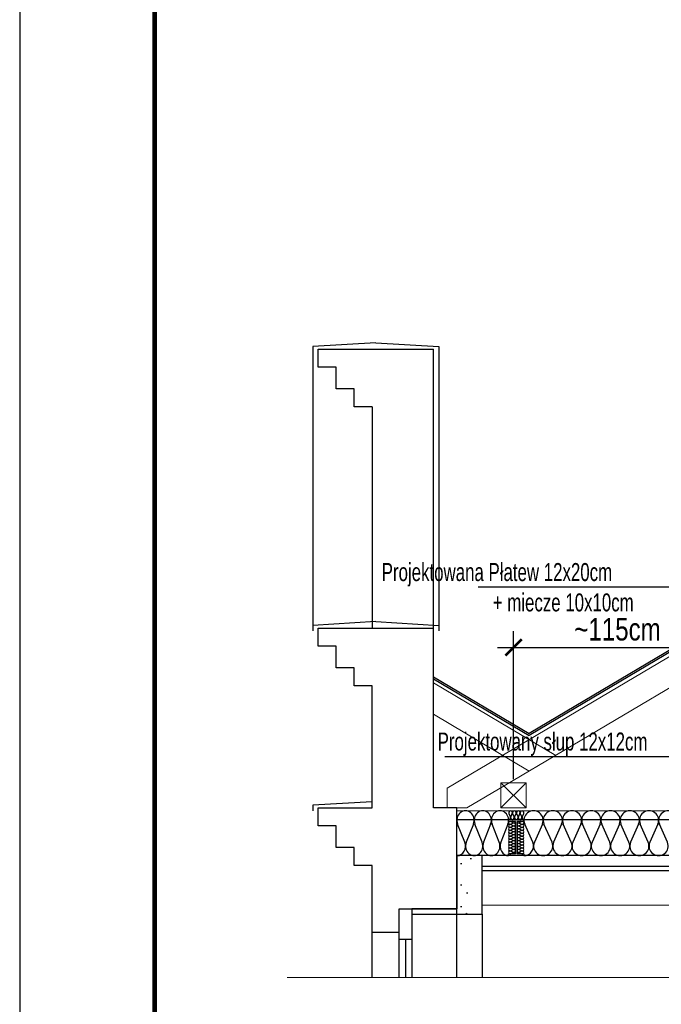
# Model space of a CAD drawing. Header units: millimetres. Extents: x -39 to 2061, y 142 to 1627.
# Tile 1 of 9: x -39 to 317, y 725 to 1273. Entities that reach past the tile are written whole.
import ezdxf

# ---------------------------------------------------------------- set-up
doc = ezdxf.new("R2010")
doc.units = ezdxf.units.MM
for name, color, linetype in [('__opis mały', 1, 'Continuous'), ('__opis pomocnicze', 9, 'Continuous'), ('__ramka i opis', 7, 'Continuous'), ('__SZRAF', 8, 'Continuous'), ('_STAL śruby', 8, 'Continuous'), ('_STROP opis', 4, 'Continuous')]:
    doc.layers.add(name, color=color, linetype=linetype)
doc.layers.add('INWENT STROPY_Nr_Pióra__2', color=7, linetype='Continuous', lineweight=13, true_color=0x7f7f7f)
doc.layers.add('Inwentaryzacja Konst._Nr_Pióra__3', color=7, linetype='Continuous', lineweight=20, true_color=0xff6600)
doc.styles.add('BIKTS', font='bikromsw.shx', dxfattribs={"width": 0.7})
doc.styles.add('BIKWYM', font='BIKROMSW.SHX', dxfattribs={"width": 0.8})
doc.dimstyles.new('_1-50', dxfattribs={"dimscale": 0.5, "dimtxt": 25, "dimasz": 18, "dimexe": 18, "dimexo": 18, "dimgap": 0, "dimtad": 0, "dimdec": 1, "dimrnd": 1, "dimzin": 9, "dimdsep": 46, "dimtxsty": 'BIKWYM', "dimblk1": 'ARCHTICK', "dimblk2": 'ARCHTICK', "dimsah": 1, "dimcen": 0, "dimdle": 18, "dimclrd": 1, "dimclre": 1, "dimclrt": 7, "dimadec": 0, "dimazin": 0, "dimtfac": 0.033333, "dimtdec": 1, "dimtmove": 0, "dimatfit": 3, "dimldrblk": 'ARCHTICK', "dimfxl": 1, "dimtvp": 0.8, "dimtolj": 1, "dimarcsym": 0})
pattern_1 = [(0, (19484.1, 53.426), (0, 62.35383), [6, -30]), (0, (19502.1, 84.603), (0, 62.35383), [6, -30]), (60, (19484.1, 53.426), (-54, 31.17692), [6, -30]), (60, (19520.1, 53.426), (-54, 31.17692), [6, -30]), (120, (19490.1, 53.426), (54, 31.17692), [6, -30]), (120, (19526.1, 53.426), (54, 31.17692), [6, -30]), (0, (19484.097, 59.426), (0, 12.0000005), [0, -12.0000005, 0, -18.000001]), (45, (19490.097, 59.426), (-8.485282, 8.485282), [0, -9, 0, -15.0000006])]

# ---------------------------------------------------------------- blocks, each defined once
blk = doc.blocks.new('_ARCHTICK')
at = {"color": 0, "linetype": 'ByBlock', "const_width": 0.15}
blk.add_lwpolyline([(-0.5, -0.5), (0.5, 0.5)], dxfattribs=at)
blk = doc.blocks.new('*D15')
at = {"layer": '_STAL śruby', "color": 1, "lineweight": -2, "transparency": 16777216}
for p, q in [((235.24, 850.24), (235.24, 932.52)), ((350.74, 918.93), (350.74, 932.52)), ((226.24, 923.52), (359.74, 923.52))]:
    blk.add_line(p, q, dxfattribs=at)
at = {"layer": 'DEFPOINTS', "color": 0, "transparency": 16777216}
for p in [(350.74, 923.52), (350.74, 909.93), (235.24, 841.24)]:
    blk.add_point(p, dxfattribs=at)
at = {"layer": '_STAL śruby', "color": 1, "lineweight": -2, "transparency": 16777216, "xscale": 9, "yscale": 9, "zscale": 9, "rotation": 180}
blk.add_blockref('_ARCHTICK', (235.24, 923.52), dxfattribs=at)
at = {"layer": '_STAL śruby', "color": 1, "lineweight": -2, "transparency": 16777216, "xscale": 9, "yscale": 9, "zscale": 9}
blk.add_blockref('_ARCHTICK', (350.74, 923.52), dxfattribs=at)
at = {"layer": '_STAL śruby', "color": 7, "transparency": 16777216, "insert": (292.99, 933.52), "char_height": 12.5, "attachment_point": 5, "style": 'BIKWYM'}
blk.add_mtext('\\A1;~115cm', dxfattribs=at)

msp = doc.modelspace()

# ---------------------------------------------------------------- hatches: boundary and pattern name
at = {"layer": '__SZRAF', "linetype": 'Continuous'}
h = msp.add_hatch(dxfattribs=at)
h.set_pattern_fill('STRUCTURAL_CONCRETE', color=256, scale=0.1, style=0, pattern_type=2)
h.set_pattern_definition(pattern_1)
h.paths.add_polyline_path([(217.74, 775.24), (217.74, 807.74), (203.74, 807.74), (203.74, 778.24)], flags=0)
h = msp.add_hatch(dxfattribs=at)
h.set_pattern_fill('STRUCTURAL_CONCRETE', color=256, scale=0.1, style=0, pattern_type=2)
h.set_pattern_definition(pattern_1)
h.paths.add_polyline_path([(178.74, 775.24), (217.74, 775.24), (203.74, 778.24), (178.74, 778.24)], flags=0)

# ---------------------------------------------------------------- linework, layer by layer
at = {"layer": '__opis pomocnicze'}
for p, q in [((215.48, 957.13), (326.94, 957.13)), ((197.03, 862.91), (344.74, 862.91))]:
    msp.add_line(p, q, dxfattribs=at)
at = {"layer": '__ramka i opis'}
msp.add_lwpolyline([(-39.14, 141.5), (2060.86, 141.5), (2060.86, 1626.5), (-39.14, 1626.5)], close=True, dxfattribs=at)
at = {"layer": '__ramka i opis', "const_width": 2.5}
msp.add_lwpolyline([(35.86, 171.6), (2023.86, 171.6), (2023.86, 1589.1), (35.86, 1589.1)], close=True, dxfattribs=at)
at = {"layer": '__SZRAF', "linetype": 'Continuous'}
for p, q in [((897.74, 1263.49), (243.93, 875.69)), ((897.74, 1262.33), (243.93, 874.53)), ((158.74, 1092.87), (123.74, 1090.74)), ((123.74, 1090.74), (123.74, 935.74)), ((158.74, 1092.87), (193.74, 1090.74)), ((193.74, 1090.74), (193.74, 935.74)), ((126.74, 1079.24), (126.74, 1089.24)), ((126.74, 1089.24), (190.74, 1089.24)), ((190.74, 934.24), (190.74, 1089.24)), ((136.74, 1079.24), (126.74, 1079.24)), ((136.74, 1067.24), (136.74, 1079.24)), ((146.74, 1067.24), (136.74, 1067.24)), ((146.74, 1057.24), (146.74, 1067.24)), ((156.74, 1057.24), (146.74, 1057.24)), ((156.74, 1057.24), (156.74, 934.24)), ((158.74, 937.87), (123.74, 935.74)), ((158.74, 937.87), (193.74, 935.74)), ((123.74, 935.74), (123.74, 932.74)), ((126.74, 924.24), (126.74, 934.24)), ((126.74, 934.24), (190.74, 934.24)), ((190.74, 834.24), (190.74, 934.24)), ((193.74, 935.74), (193.74, 932.74)), ((136.74, 924.24), (126.74, 924.24)), ((136.74, 912.24), (136.74, 924.24)), ((146.74, 912.24), (136.74, 912.24)), ((146.74, 902.24), (146.74, 912.24)), ((190.74, 907.24), (243.93, 875.69)), ((190.74, 906.08), (243.93, 874.53)), ((156.74, 902.24), (146.74, 902.24)), ((156.74, 834.24), (156.74, 902.24)), ((156.74, 837.74), (123.74, 835.74)), ((123.74, 835.74), (123.74, 832.74)), ((126.74, 824.24), (126.74, 834.24)), ((126.74, 834.24), (156.74, 834.24)), ((203.74, 834.24), (190.74, 834.24)), ((203.74, 778.24), (203.74, 834.24)), ((232.49, 826.74), (232.49, 827.74)), ((232.58, 831.25), (233.46, 829.23)), ((233.63, 826.68), (235.19, 826)), ((233.64, 829.23), (234.52, 831.25)), ((234.7, 831.25), (235.59, 829.23)), ((235.76, 829.23), (236.65, 831.25)), ((236.83, 831.25), (237.71, 829.23)), ((237.89, 829.23), (238.77, 831.25)), ((239.84, 826.68), (238.28, 826)), ((238.95, 831.25), (239.84, 829.23)), ((240.01, 829.23), (240.9, 831.25)), ((136.74, 824.24), (126.74, 824.24)), ((136.74, 812.24), (136.74, 824.24)), ((208.13, 815.19), (204.14, 825.29)), ((212.92, 825.29), (208.93, 815.19)), ((217.71, 815.19), (213.72, 825.29)), ((222.5, 825.29), (218.52, 815.19)), ((227.29, 815.19), (223.31, 825.29)), ((232.09, 825.29), (228.1, 815.19)), ((235.19, 825.86), (233.63, 825.18)), ((233.63, 825.04), (235.19, 824.36)), ((235.19, 824.22), (233.63, 823.54)), ((233.63, 823.4), (235.19, 822.72)), ((235.19, 822.58), (233.63, 821.9)), ((233.63, 821.77), (235.19, 821.09)), ((238.28, 825.86), (239.84, 825.18)), ((239.84, 825.04), (238.28, 824.36)), ((238.28, 824.22), (239.84, 823.54)), ((239.84, 823.4), (238.28, 822.72)), ((238.28, 822.58), (239.84, 821.9)), ((239.84, 821.77), (238.28, 821.09)), ((245.88, 815.19), (241.44, 825.29)), ((251.23, 825.29), (246.78, 815.19)), ((256.58, 815.19), (252.13, 825.29)), ((261.92, 825.29), (257.47, 815.19)), ((267.27, 815.19), (262.82, 825.29)), ((272.61, 825.29), (268.16, 815.19)), ((277.96, 815.19), (273.51, 825.29)), ((283.3, 825.29), (278.86, 815.19)), ((288.65, 815.19), (284.2, 825.29)), ((293.99, 825.29), (289.55, 815.19)), ((299.34, 815.19), (294.89, 825.29)), ((304.69, 825.29), (300.24, 815.19)), ((310.03, 815.19), (305.58, 825.29)), ((315.38, 825.29), (310.93, 815.19)), ((320.72, 815.19), (316.27, 825.29)), ((235.19, 820.95), (233.63, 820.27)), ((233.63, 820.13), (235.19, 819.45)), ((235.19, 819.31), (233.63, 818.63)), ((233.63, 818.49), (235.19, 817.81)), ((235.19, 817.68), (233.63, 817)), ((233.63, 816.86), (235.19, 816.18)), ((235.19, 816.04), (233.63, 815.36)), ((238.28, 820.95), (239.84, 820.27)), ((239.84, 820.13), (238.28, 819.45)), ((238.28, 819.31), (239.84, 818.63)), ((239.84, 818.49), (238.28, 817.81)), ((238.28, 817.68), (239.84, 817)), ((239.84, 816.86), (238.28, 816.18)), ((238.28, 816.04), (239.84, 815.36)), ((146.74, 812.24), (136.74, 812.24)), ((146.74, 802.24), (146.74, 812.24)), ((233.63, 815.22), (235.19, 814.54)), ((235.19, 814.4), (233.63, 813.72)), ((233.63, 813.58), (235.19, 812.9)), ((235.19, 812.77), (233.63, 812.09)), ((233.63, 811.95), (235.19, 811.27)), ((235.19, 811.13), (233.63, 810.45)), ((233.63, 810.31), (235.19, 809.63)), ((239.84, 815.22), (238.28, 814.54)), ((238.28, 814.4), (239.84, 813.72)), ((239.84, 813.58), (238.28, 812.9)), ((238.28, 812.77), (239.84, 812.09)), ((239.84, 811.95), (238.28, 811.27)), ((238.28, 811.13), (239.84, 810.45)), ((239.84, 810.31), (238.28, 809.63)), ((217.74, 807.74), (203.74, 807.74)), ((203.74, 807.74), (203.74, 778.24)), ((217.74, 775.24), (217.74, 807.74)), ((232.49, 807.74), (232.49, 808.74)), ((235.19, 809.49), (233.63, 808.81)), ((238.28, 809.49), (239.84, 808.81)), ((156.74, 802.24), (146.74, 802.24)), ((156.74, 765.24), (156.74, 802.24)), ((789.74, 801.74), (217.74, 801.74)), ((789.74, 799.24), (217.74, 799.24)), ((171.74, 765.24), (171.74, 778.24)), ((171.74, 778.24), (203.74, 778.24)), ((171.74, 739.95), (171.74, 778.24)), ((171.74, 778.24), (178.74, 778.24)), ((178.74, 778.24), (178.74, 739.95)), ((203.74, 778.24), (178.74, 778.24)), ((178.74, 778.24), (178.74, 775.24)), ((203.74, 739.95), (203.74, 778.24)), ((178.74, 775.24), (217.74, 775.24)), ((217.74, 775.24), (217.74, 739.95)), ((156.74, 765.24), (171.74, 765.24)), ((156.74, 739.95), (156.74, 765.24)), ((171.74, 761.24), (178.74, 761.24)), ((175.24, 761.24), (175.24, 739.95))]:
    msp.add_line(p, q, dxfattribs=at)
for centre, major_axis, ratio, start_param, end_param in [((208.53, 827.43), (0, -5.32), 0.901206, 1.158003, 5.125183), ((218.11, 827.43), (0, -5.32), 0.901206, 1.158003, 5.125183), ((227.7, 827.43), (0, -5.32), 0.901206, 1.158003, 5.125183), ((233.55, 831.68), (0, 1.06), 0.999163, 4.299595, 8.266775), ((235.68, 831.68), (0, 1.06), 0.999163, 4.299595, 8.266775), ((237.8, 831.68), (0, 1.06), 0.999163, 4.299595, 8.266775), ((239.93, 831.68), (0, 1.06), 0.999163, 4.299595, 8.266775), ((246.33, 827.43), (-5.35, 0), 0.994649, 2.728799, 6.695979), ((257.02, 827.43), (-5.35, 0), 0.994649, 2.728799, 6.695979), ((267.72, 827.43), (-5.35, 0), 0.994649, 2.728799, 6.695979), ((278.41, 827.43), (-5.35, 0), 0.994649, 2.728799, 6.695979), ((289.1, 827.43), (-5.35, 0), 0.994649, 2.728799, 6.695979), ((299.79, 827.43), (-5.35, 0), 0.994649, 2.728799, 6.695979), ((310.48, 827.43), (-5.35, 0), 0.994649, 2.728799, 6.695979), ((321.17, 827.43), (-5.35, 0), 0.994649, 2.728799, 6.695979), ((233.31, 825.93), (0.819, 0), 0.999232, 1.158003, 5.125183), ((232.49, 828.81), (0, 1.06), 0.999163, 3.141593, 5.125182), ((234.61, 828.81), (0, 1.06), 0.999163, 1.158004, 5.125183), ((235.52, 826.74), (0.819, 0), 0.999232, 4.299596, 6.283185), ((236.74, 828.81), (0, 1.06), 0.999163, 1.158004, 5.125183), ((237.96, 826.74), (0.819, 0), 0.999232, 3.141593, 5.125182), ((238.86, 828.81), (0, 1.06), 0.999163, 1.158004, 5.125183), ((240.17, 825.93), (0.819, 0), 0.999232, 4.299595, 8.266775), ((240.99, 828.81), (0, 1.06), 0.999163, 1.158004, 3.141593), ((233.31, 824.29), (0.819, 0), 0.999232, 1.158003, 5.125183), ((233.31, 822.65), (0.819, 0), 0.999232, 1.158003, 5.125183), ((233.31, 821.02), (0.819, 0), 0.999232, 1.158003, 5.125183), ((235.52, 825.11), (0.819, 0), 0.999232, 4.299595, 8.266774), ((235.52, 823.47), (0.819, 0), 0.999232, 4.299595, 8.266774), ((235.52, 821.84), (0.819, 0), 0.999232, 4.299595, 8.266774), ((237.96, 825.11), (0.819, 0), 0.999232, 1.158004, 5.125183), ((237.96, 823.47), (0.819, 0), 0.999232, 1.158004, 5.125183), ((237.96, 821.84), (0.819, 0), 0.999232, 1.158004, 5.125183), ((240.17, 824.29), (0.819, 0), 0.999232, 4.299595, 8.266775), ((240.17, 822.65), (0.819, 0), 0.999232, 4.299595, 8.266775), ((240.17, 821.02), (0.819, 0), 0.999232, 4.299595, 8.266775), ((233.31, 819.38), (0.819, 0), 0.999232, 1.158003, 5.125183), ((233.31, 817.74), (0.819, 0), 0.999232, 1.158003, 5.125183), ((233.31, 816.11), (0.819, 0), 0.999232, 1.158003, 5.125183), ((235.52, 820.2), (0.819, 0), 0.999232, 4.299595, 8.266774), ((235.52, 818.56), (0.819, 0), 0.999232, 4.299595, 8.266774), ((235.52, 816.93), (0.819, 0), 0.999232, 4.299595, 8.266774), ((235.52, 815.29), (0.819, 0), 0.999232, 4.299595, 8.266774), ((237.96, 820.2), (0.819, 0), 0.999232, 1.158004, 5.125183), ((237.96, 818.56), (0.819, 0), 0.999232, 1.158004, 5.125183), ((237.96, 816.93), (0.819, 0), 0.999232, 1.158004, 5.125183), ((237.96, 815.29), (0.819, 0), 0.999232, 1.158004, 5.125183), ((240.17, 819.38), (0.819, 0), 0.999232, 4.299595, 8.266775), ((240.17, 817.74), (0.819, 0), 0.999232, 4.299595, 8.266775), ((240.17, 816.11), (0.819, 0), 0.999232, 4.299595, 8.266775), ((203.74, 813.06), (0, -5.32), 0.901206, 0, 1.983589), ((213.32, 813.06), (0, -5.32), 0.901206, 4.299595, 8.266774), ((222.9, 813.06), (0, -5.32), 0.901206, 4.299595, 8.266774), ((232.49, 813.06), (0, -5.32), 0.901206, 4.299596, 6.283185), ((233.31, 814.47), (0.819, 0), 0.999232, 1.158003, 5.125183), ((233.31, 812.84), (0.819, 0), 0.999232, 1.158003, 5.125183), ((233.31, 811.2), (0.819, 0), 0.999232, 1.158003, 5.125183), ((233.31, 809.56), (0.819, 0), 0.999232, 1.158003, 5.125183), ((235.52, 813.65), (0.819, 0), 0.999232, 4.299595, 8.266774), ((235.52, 812.02), (0.819, 0), 0.999232, 4.299595, 8.266774), ((235.52, 810.38), (0.819, 0), 0.999232, 4.299595, 8.266774), ((237.96, 813.65), (0.819, 0), 0.999232, 1.158004, 5.125183), ((237.96, 812.02), (0.819, 0), 0.999232, 1.158004, 5.125183), ((237.96, 810.38), (0.819, 0), 0.999232, 1.158004, 5.125183), ((240.17, 814.47), (0.819, 0), 0.999232, 4.299595, 8.266775), ((240.17, 812.84), (0.819, 0), 0.999232, 4.299595, 8.266775), ((240.17, 811.2), (0.819, 0), 0.999232, 4.299595, 8.266775), ((240.17, 809.56), (0.819, 0), 0.999232, 4.299595, 8.266775), ((240.99, 813.06), (-5.35, 0), 0.994649, 1.570796, 3.554385), ((251.68, 813.06), (-5.35, 0), 0.994649, 5.870392, 9.837571), ((262.37, 813.06), (-5.35, 0), 0.994649, 5.870392, 9.837571), ((273.06, 813.06), (-5.35, 0), 0.994649, 5.870392, 9.837571), ((283.75, 813.06), (-5.35, 0), 0.994649, 5.870392, 9.837571), ((294.44, 813.06), (-5.35, 0), 0.994649, 5.870392, 9.837571), ((305.13, 813.06), (-5.35, 0), 0.994649, 5.870392, 9.837571), ((315.83, 813.06), (-5.35, 0), 0.994649, 5.870392, 9.837571), ((235.52, 808.74), (0.819, 0), 0.999232, 0, 1.983589), ((237.96, 808.74), (0.819, 0), 0.999232, 1.158004, 3.141593)]:
    msp.add_ellipse(centre, major_axis=major_axis, ratio=ratio, start_param=start_param, end_param=end_param, dxfattribs=at)
at = {"layer": '_STROP opis'}
for p, q in [((789.74, 827.74), (203.74, 827.74)), ((240.99, 827.74), (232.49, 827.74)), ((236.34, 826.74), (232.49, 826.74)), ((236.34, 808.74), (236.34, 826.74)), ((240.99, 826.74), (237.14, 826.74)), ((237.14, 808.74), (237.14, 826.74)), ((240.99, 826.74), (240.99, 827.74)), ((789.74, 807.74), (217.74, 807.74)), ((236.34, 808.74), (232.49, 808.74)), ((240.99, 807.74), (232.49, 807.74)), ((240.99, 808.74), (237.14, 808.74)), ((240.99, 808.74), (240.99, 807.74))]:
    msp.add_line(p, q, dxfattribs=at)
at = {"layer": 'INWENT STROPY_Nr_Pióra__2', "linetype": 'Continuous'}
for p, q in [((427.24, 832.74), (203.74, 832.74)), ((217.74, 780.24), (789.74, 780.24))]:
    msp.add_line(p, q, dxfattribs=at)
msp.add_lwpolyline([(109.54, 739.95), (1734.61, 739.95)], dxfattribs=at)
at = {"layer": 'Inwentaryzacja Konst._Nr_Pióra__3', "color": 2}
for p, q in [((897.74, 1260), (198.37, 845.18)), ((728.24, 1142.03), (229.99, 846.5)), ((190.74, 903.76), (258.63, 863.49)), ((190.74, 886.32), (243.93, 854.77)), ((198.37, 834.24), (198.37, 845.18)), ((229.99, 846.5), (209.33, 834.24)), ((242.24, 848.24), (228.24, 848.24)), ((228.24, 848.24), (228.24, 834.24)), ((228.24, 848.24), (242.24, 834.24)), ((242.24, 848.24), (228.24, 834.24)), ((242.24, 834.24), (242.24, 848.24)), ((198.37, 834.24), (209.33, 834.24)), ((228.24, 834.24), (242.24, 834.24))]:
    msp.add_line(p, q, dxfattribs=at)

# ---------------------------------------------------------------- texts
at = {"layer": '__opis mały', "style": 'BIKTS', "width": 0.7}
for s, p in [('Projektowana Płatew 12x20cm', (161.99, 960.41)), ('+ miecze 10x10cm ', (223.66, 943.54)), ('Projektowany słup 12x12cm', (193.05, 866.19))]:
    msp.add_text(s, height=10, dxfattribs=at).set_placement(p)

# ---------------------------------------------------------------- dimensions: what is measured, and where the dimension line sits
at = {"layer": '_STAL śruby'}
dim = msp.add_linear_dim(base=(350.74, 923.52), p1=(235.24, 841.24), p2=(350.74, 909.93), angle=180, text='~<>cm', dimstyle='_1-50', dxfattribs=at)
dim.commit()
dim.dimension.update_dxf_attribs({"geometry": '*D15', "text_midpoint": (292.99, 933.52)})

doc.saveas('drawing.dxf')
